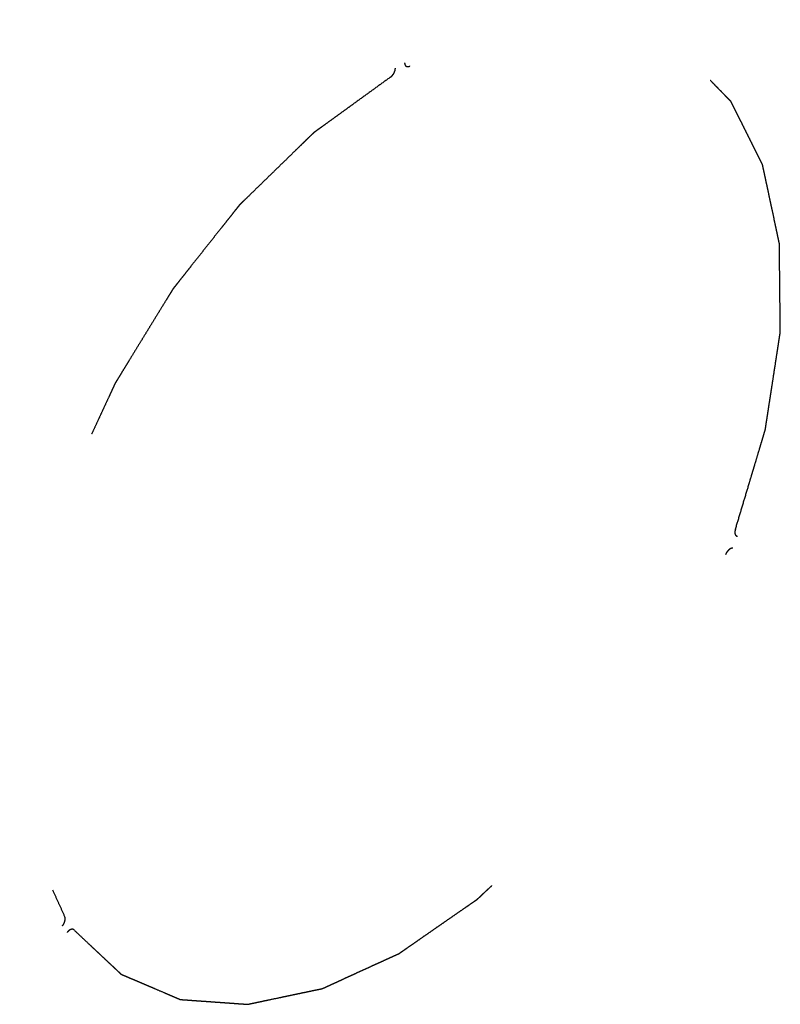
# Model space of a CAD drawing. Header units: inches. Extents: x 6 to 353, y 6 to 228.
# Tile 102 of 256: x 332.78 to 336, y 84.38 to 88.54. Entities that reach past the tile are written whole.
import ezdxf

# ---------------------------------------------------------------- set-up
doc = ezdxf.new("R2010")
doc.units = ezdxf.units.IN
doc.header["$LTSCALE"] = 19.946667
doc.header["$MEASUREMENT"] = 0
doc.linetypes.add('HIDDEN', pattern=[0.2, 0.1, -0.1])
doc.layers.add('DEFAULT_2', color=7, linetype='HIDDEN')

msp = doc.modelspace()

# ---------------------------------------------------------------- linework, layer by layer
at = {"layer": 'DEFAULT_2', "color": 7, "linetype": 'HIDDEN'}
for points, knots in [([(335.8071, 86.3852), (335.8137, 86.4071), (335.8268, 86.4508), (335.8465, 86.5165), (335.8629, 86.5711), (335.876, 86.6149), (335.8858, 86.6477), (335.8957, 86.6805), (335.9055, 86.7133), (335.9137, 86.7407), (335.9203, 86.7626), (335.9244, 86.7762), (335.9272, 86.7858), (335.9289, 86.7913), (335.9301, 86.7954), (335.9311, 86.7988), (335.932, 86.8015), (335.9326, 86.8036), (335.9331, 86.8053), (335.9333, 86.8066), (335.9335, 86.808), (335.9337, 86.8096), (335.9344, 86.8137), (335.9353, 86.8197), (335.9365, 86.8278), (335.9378, 86.8358), (335.9394, 86.8466), (335.9415, 86.86), (335.944, 86.8761), (335.9464, 86.8922), (335.9497, 86.9137), (335.9539, 86.9406), (335.9588, 86.9728), (335.9638, 87.005), (335.9704, 87.048), (335.977, 87.091), (335.9828, 87.1286), (335.9861, 87.1501), (335.9882, 87.1635), (335.9898, 87.1742), (335.991, 87.1823), (335.9923, 87.1903), (335.9933, 87.1971), (335.9941, 87.2024), (335.9948, 87.2065), (335.9954, 87.2105), (335.9959, 87.2138), (335.9962, 87.216), (335.9964, 87.217), (335.9965, 87.2177), (335.9965, 87.2185), (335.9965, 87.2194), (335.9965, 87.2206), (335.9964, 87.2221), (335.9964, 87.2239), (335.9964, 87.2264), (335.9964, 87.2306), (335.9963, 87.2367), (335.9962, 87.2465), (335.9961, 87.2587), (335.9959, 87.2733), (335.9958, 87.2879), (335.9956, 87.3025), (335.9954, 87.322), (335.9952, 87.3464), (335.9949, 87.3756), (335.9946, 87.4049), (335.9943, 87.4341), (335.994, 87.4633), (335.9937, 87.4877), (335.9935, 87.5072), (335.9934, 87.5218), (335.9932, 87.5364), (335.9931, 87.5511), (335.993, 87.5632), (335.9929, 87.573), (335.9928, 87.5791), (335.9927, 87.5834), (335.9927, 87.5858), (335.9927, 87.5876), (335.9927, 87.5891), (335.9927, 87.5904), (335.9927, 87.5913), (335.9927, 87.592), (335.9925, 87.5926), (335.9924, 87.5934), (335.992, 87.5951), (335.9914, 87.5979), (335.9907, 87.6011), (335.99, 87.6044), (335.9891, 87.6087), (335.9879, 87.6141), (335.9866, 87.6206), (335.9852, 87.6271), (335.9833, 87.6358), (335.981, 87.6466), (335.9773, 87.664), (335.9708, 87.6943), (335.9634, 87.729), (335.956, 87.7637), (335.9505, 87.7897), (335.9449, 87.8158), (335.9403, 87.8374), (335.9366, 87.8548), (335.9338, 87.8678), (335.931, 87.8808), (335.9287, 87.8917), (335.9269, 87.9003), (335.9255, 87.9068), (335.9243, 87.9123), (335.9234, 87.9166), (335.9228, 87.9193), (335.9224, 87.9215), (335.9221, 87.9228), (335.9218, 87.9239), (335.9216, 87.925), (335.9211, 87.9261), (335.9204, 87.9274), (335.9196, 87.9291), (335.9185, 87.9313), (335.9172, 87.9339), (335.9154, 87.9374), (335.9124, 87.9435), (335.9081, 87.9522), (335.9029, 87.9626), (335.8977, 87.973), (335.8908, 87.9869), (335.8821, 88.0043), (335.8717, 88.0252), (335.8613, 88.046), (335.8509, 88.0669), (335.8405, 88.0877), (335.8319, 88.1051), (335.825, 88.119), (335.8198, 88.1294), (335.8146, 88.1399), (335.8094, 88.1503), (335.805, 88.159), (335.8016, 88.1659), (335.799, 88.1712), (335.7964, 88.1764), (335.7942, 88.1807), (335.7925, 88.1842), (335.7914, 88.1864), (335.7905, 88.1881), (335.7899, 88.1894), (335.7893, 88.1905), (335.789, 88.1913), (335.7887, 88.1917), (335.7886, 88.192), (335.7883, 88.1923), (335.788, 88.1926), (335.7875, 88.1931), (335.7867, 88.194), (335.7857, 88.1949), (335.7845, 88.1962), (335.7829, 88.1978), (335.7804, 88.2004), (335.7772, 88.2037), (335.7734, 88.2075), (335.7697, 88.2114), (335.7646, 88.2166), (335.7583, 88.2231), (335.7507, 88.2308), (335.7431, 88.2386), (335.7356, 88.2464), (335.7255, 88.2567), (335.7129, 88.2697), (335.6977, 88.2852), (335.6826, 88.3007), (335.6674, 88.3163), (335.6523, 88.3318), (335.6396, 88.3447), (335.6295, 88.3551), (335.622, 88.3628), (335.6144, 88.3706), (335.6081, 88.3771), (335.6037, 88.3816), (335.6011, 88.3842), (335.5992, 88.3861), (335.5977, 88.3878), (335.5964, 88.3891), (335.5955, 88.39), (335.5947, 88.3909), (335.5939, 88.3912), (335.5931, 88.3916), (335.5921, 88.392), (335.5906, 88.3928), (335.5886, 88.3937), (335.5855, 88.3952), (335.5816, 88.3971), (335.5769, 88.3994), (335.5706, 88.4024), (335.5628, 88.4062), (335.5534, 88.4107), (335.544, 88.4152), (335.5315, 88.4212), (335.5159, 88.4288), (335.4971, 88.4378), (335.4783, 88.4469), (335.4533, 88.4589), (335.4314, 88.4695), (335.4126, 88.4785), (335.4032, 88.483), (335.3938, 88.4876), (335.386, 88.4913), (335.3798, 88.4943), (335.3751, 88.4966), (335.3704, 88.4989), (335.3665, 88.5008), (335.3633, 88.5023), (335.361, 88.5034), (335.3586, 88.5045), (335.3567, 88.5055), (335.3554, 88.5061), (335.3548, 88.5064), (335.3544, 88.5066), (335.3539, 88.5066), (335.3532, 88.5067), (335.3522, 88.5068), (335.3511, 88.5069), (335.3497, 88.5071), (335.3478, 88.5073), (335.3446, 88.5077), (335.3399, 88.5082), (335.3325, 88.509), (335.3233, 88.51), (335.3121, 88.5113), (335.301, 88.5125), (335.2899, 88.5138), (335.275, 88.5154), (335.2565, 88.5175), (335.2343, 88.52), (335.212, 88.5225), (335.1898, 88.525), (335.1675, 88.5274), (335.149, 88.5295), (335.1341, 88.5312), (335.123, 88.5324), (335.1119, 88.5337), (335.1008, 88.5349), (335.0915, 88.5359), (335.0841, 88.5368), (335.0794, 88.5373), (335.0762, 88.5376), (335.0743, 88.5378), (335.0729, 88.538), (335.0718, 88.5381), (335.0709, 88.5382), (335.0702, 88.5383), (335.0696, 88.5384), (335.0691, 88.5383), (335.0683, 88.5382), (335.0667, 88.5379), (335.0642, 88.5374), (335.0612, 88.5369), (335.0582, 88.5364), (335.0542, 88.5356), (335.0491, 88.5348), (335.0431, 88.5337), (335.0371, 88.5326), (335.0291, 88.5312), (335.0191, 88.5294), (335.003, 88.5266), (334.9749, 88.5216), (334.9428, 88.516), (334.9108, 88.5103), (334.8867, 88.506), (334.8626, 88.5018), (334.8426, 88.4982), (334.8265, 88.4954), (334.8145, 88.4932), (334.8025, 88.4911), (334.7924, 88.4893), (334.7844, 88.4879), (334.7784, 88.4869), (334.7734, 88.486), (334.7694, 88.4853), (334.7669, 88.4848), (334.7649, 88.4845), (334.7636, 88.4842), (334.7626, 88.4841), (334.7616, 88.4839), (334.7603, 88.4833), (334.7586, 88.4826), (334.7565, 88.4817), (334.7538, 88.4806), (334.7506, 88.4792), (334.7463, 88.4774), (334.7387, 88.4741), (334.728, 88.4695), (334.7151, 88.464), (334.7022, 88.4585), (334.685, 88.4512), (334.6635, 88.442), (334.6377, 88.4309), (334.6118, 88.4199), (334.5774, 88.4052), (334.5344, 88.3868), (334.4828, 88.3648), (334.4484, 88.35), (334.4312, 88.3427)], [0, 0, 0, 0, 0.015625, 0.03125, 0.046875, 0.054688, 0.0625, 0.070312, 0.078125, 0.085938, 0.089844, 0.09375, 0.095703, 0.09668, 0.097656, 0.098633, 0.099121, 0.099609, 0.100098, 0.100342, 0.100586, 0.101074, 0.101562, 0.103516, 0.105469, 0.107422, 0.109375, 0.113281, 0.117188, 0.121094, 0.125, 0.132812, 0.140625, 0.148438, 0.15625, 0.171875, 0.179688, 0.183594, 0.1875, 0.189453, 0.191406, 0.193359, 0.195312, 0.196289, 0.197266, 0.198242, 0.199219, 0.199707, 0.199829, 0.199951, 0.200195, 0.200439, 0.200684, 0.201172, 0.20166, 0.202148, 0.203125, 0.205078, 0.207031, 0.210938, 0.214844, 0.21875, 0.222656, 0.226562, 0.234375, 0.242188, 0.25, 0.257812, 0.265625, 0.273438, 0.277344, 0.28125, 0.285156, 0.289062, 0.292969, 0.294922, 0.296875, 0.297852, 0.29834, 0.298828, 0.299316, 0.299561, 0.299805, 0.300049, 0.300171, 0.300293, 0.300781, 0.301758, 0.302734, 0.303711, 0.304688, 0.306641, 0.308594, 0.310547, 0.3125, 0.316406, 0.320312, 0.328125, 0.34375, 0.351562, 0.359375, 0.367188, 0.375, 0.378906, 0.382812, 0.386719, 0.390625, 0.392578, 0.394531, 0.396484, 0.397461, 0.398438, 0.398926, 0.399414, 0.399658, 0.399902, 0.400391, 0.400879, 0.401367, 0.402344, 0.40332, 0.404297, 0.40625, 0.410156, 0.414062, 0.417969, 0.421875, 0.429688, 0.4375, 0.445312, 0.453125, 0.460938, 0.46875, 0.472656, 0.476562, 0.480469, 0.484375, 0.488281, 0.490234, 0.492188, 0.494141, 0.496094, 0.49707, 0.498047, 0.498535, 0.499023, 0.499512, 0.499756, 0.499878, 0.5, 0.500122, 0.500244, 0.500488, 0.500977, 0.501465, 0.501953, 0.50293, 0.503906, 0.505859, 0.507812, 0.509766, 0.511719, 0.515625, 0.519531, 0.523438, 0.527344, 0.53125, 0.539062, 0.546875, 0.554688, 0.5625, 0.570312, 0.578125, 0.582031, 0.585938, 0.589844, 0.59375, 0.595703, 0.59668, 0.597656, 0.598633, 0.599121, 0.599609, 0.600098, 0.600342, 0.600586, 0.601074, 0.601562, 0.602539, 0.603516, 0.605469, 0.607422, 0.609375, 0.613281, 0.617188, 0.621094, 0.625, 0.632812, 0.640625, 0.648438, 0.65625, 0.671875, 0.675781, 0.679688, 0.683594, 0.6875, 0.689453, 0.691406, 0.693359, 0.695312, 0.696289, 0.697266, 0.698242, 0.699219, 0.699707, 0.699829, 0.699951, 0.700195, 0.700439, 0.700684, 0.701172, 0.70166, 0.702148, 0.703125, 0.705078, 0.707031, 0.710938, 0.714844, 0.71875, 0.722656, 0.726562, 0.734375, 0.742188, 0.75, 0.757812, 0.765625, 0.773438, 0.777344, 0.78125, 0.785156, 0.789062, 0.792969, 0.794922, 0.796875, 0.797852, 0.79834, 0.798828, 0.799316, 0.799561, 0.799805, 0.800049, 0.800171, 0.800293, 0.800781, 0.801758, 0.802734, 0.803711, 0.804688, 0.806641, 0.808594, 0.810547, 0.8125, 0.816406, 0.820312, 0.828125, 0.84375, 0.851562, 0.859375, 0.867188, 0.875, 0.878906, 0.882812, 0.886719, 0.890625, 0.892578, 0.894531, 0.896484, 0.897461, 0.898438, 0.898926, 0.899414, 0.899658, 0.899902, 0.900391, 0.900879, 0.901367, 0.902344, 0.90332, 0.904297, 0.90625, 0.910156, 0.914062, 0.917969, 0.921875, 0.929688, 0.9375, 0.945312, 0.953125, 0.96875, 0.984375, 1, 1, 1, 1]), ([(334.4091, 88.3566), (334.4092, 88.3558), (334.4093, 88.3546), (334.4094, 88.3529), (334.4095, 88.352), (334.4096, 88.3514), (334.4096, 88.351), (334.4098, 88.3505), (334.4101, 88.3496), (334.4104, 88.3486), (334.4107, 88.3477), (334.411, 88.3471), (334.4112, 88.3464), (334.4117, 88.3458), (334.4122, 88.345), (334.4128, 88.3442), (334.4133, 88.3436), (334.4136, 88.3431), (334.4138, 88.3429), (334.4141, 88.3427), (334.4144, 88.3425), (334.4149, 88.3422), (334.4155, 88.3418), (334.4161, 88.3414), (334.4167, 88.3411), (334.417, 88.3409), (334.4172, 88.3407), (334.4175, 88.3407), (334.4181, 88.3406), (334.4188, 88.3404), (334.4197, 88.3402), (334.4207, 88.3401), (334.4214, 88.3399), (334.4221, 88.34), (334.4228, 88.3401), (334.4237, 88.3402), (334.4245, 88.3404), (334.4252, 88.3405), (334.4257, 88.3405), (334.4262, 88.3406), (334.4265, 88.3408), (334.4271, 88.341), (334.4279, 88.3413), (334.4294, 88.3419), (334.4304, 88.3424), (334.4312, 88.3427)], [0, 0, 0, 0, 0.0625, 0.09375, 0.125, 0.132812, 0.140625, 0.15625, 0.1875, 0.21875, 0.25, 0.265625, 0.28125, 0.3125, 0.34375, 0.375, 0.40625, 0.421875, 0.429688, 0.4375, 0.453125, 0.46875, 0.5, 0.53125, 0.546875, 0.5625, 0.570312, 0.578125, 0.59375, 0.625, 0.65625, 0.6875, 0.71875, 0.734375, 0.75, 0.78125, 0.8125, 0.828125, 0.84375, 0.859375, 0.867188, 0.875, 0.90625, 0.9375, 1, 1, 1, 1]), ([(334.3482, 88.2948), (334.3489, 88.2953), (334.35, 88.2961), (334.3515, 88.2972), (334.3524, 88.2979), (334.3531, 88.2984), (334.3538, 88.2991), (334.3547, 88.3), (334.3557, 88.301), (334.3566, 88.3019), (334.3573, 88.3026), (334.358, 88.3033), (334.3587, 88.3043), (334.3596, 88.3055), (334.3608, 88.3072), (334.3621, 88.3088), (334.3631, 88.3106), (334.3639, 88.312), (334.3646, 88.3134), (334.3657, 88.3152), (334.3664, 88.3171), (334.3672, 88.319), (334.3677, 88.3204), (334.3682, 88.3216), (334.3684, 88.3225), (334.3687, 88.3235), (334.3689, 88.3246), (334.3693, 88.326), (334.3696, 88.3272), (334.3698, 88.3282), (334.3698, 88.329), (334.3699, 88.3301), (334.3701, 88.3319), (334.3702, 88.3332), (334.3702, 88.3341)], [0, 0, 0, 0, 0.0625, 0.09375, 0.125, 0.140625, 0.15625, 0.1875, 0.21875, 0.25, 0.265625, 0.28125, 0.3125, 0.34375, 0.375, 0.4375, 0.46875, 0.5, 0.53125, 0.5625, 0.625, 0.65625, 0.6875, 0.71875, 0.734375, 0.75, 0.78125, 0.8125, 0.84375, 0.859375, 0.875, 0.90625, 0.9375, 1, 1, 1, 1]), ([(334.3482, 88.2948), (334.3314, 88.2826), (334.2977, 88.2582), (334.2471, 88.2215), (334.205, 88.191), (334.1713, 88.1666), (334.1461, 88.1483), (334.1208, 88.13), (334.0955, 88.1117), (334.0745, 88.0964), (334.0576, 88.0842), (334.0471, 88.0766), (334.0397, 88.0712), (334.0355, 88.0682), (334.0323, 88.0659), (334.0297, 88.064), (334.0276, 88.0624), (334.026, 88.0613), (334.0247, 88.0604), (334.0237, 88.0593), (334.0227, 88.0583), (334.0214, 88.0571), (334.0183, 88.0541), (334.0137, 88.0496), (334.0076, 88.0437), (334.0015, 88.0377), (333.9933, 88.0297), (333.9831, 88.0198), (333.9709, 88.0079), (333.9586, 87.9959), (333.9423, 87.98), (333.9219, 87.9601), (333.8974, 87.9362), (333.8728, 87.9124), (333.8483, 87.8885), (333.8238, 87.8646), (333.7993, 87.8407), (333.7748, 87.8169), (333.7544, 87.797), (333.7401, 87.783), (333.732, 87.7751), (333.7268, 87.7701), (333.7228, 87.7661), (333.7197, 87.7631), (333.7166, 87.7602), (333.7141, 87.7577), (333.7123, 87.7559), (333.7113, 87.755), (333.7106, 87.7541), (333.7099, 87.7532), (333.709, 87.7521), (333.7074, 87.7501), (333.7051, 87.7472), (333.7014, 87.7426), (333.6969, 87.7368), (333.6896, 87.7276), (333.6805, 87.7161), (333.6695, 87.7022), (333.6585, 87.6884), (333.6476, 87.6746), (333.633, 87.6561), (333.6147, 87.6331), (333.5928, 87.6054), (333.5709, 87.5778), (333.549, 87.5501), (333.5271, 87.5225), (333.5088, 87.4994), (333.4942, 87.481), (333.4833, 87.4672), (333.4723, 87.4533), (333.4614, 87.4395), (333.4522, 87.428), (333.4449, 87.4188), (333.4404, 87.413), (333.4367, 87.4084), (333.4344, 87.4055), (333.4328, 87.4035), (333.4319, 87.4024), (333.4312, 87.4015), (333.4305, 87.4006), (333.4298, 87.3993), (333.4284, 87.397), (333.4264, 87.3938), (333.424, 87.3899), (333.4216, 87.386), (333.4184, 87.3808), (333.4144, 87.3743), (333.408, 87.3639), (333.3969, 87.3457), (333.3809, 87.3196), (333.3618, 87.2884), (333.3426, 87.2572), (333.3235, 87.226), (333.3043, 87.1948), (333.2852, 87.1636), (333.2661, 87.1323), (333.2501, 87.1063), (333.2373, 87.0855), (333.2278, 87.0699), (333.2182, 87.0543), (333.2102, 87.0413), (333.2039, 87.0309), (333.1991, 87.0231), (333.1943, 87.0153), (333.1907, 87.0094), (333.1883, 87.0055), (333.1873, 87.0039), (333.1865, 87.0026), (333.1857, 87.0013), (333.1849, 86.9996), (333.184, 86.9976), (333.1827, 86.9949), (333.1812, 86.9915), (333.1793, 86.9874), (333.1768, 86.982), (333.1725, 86.9726), (333.1662, 86.959), (333.1563, 86.9374), (333.1438, 86.9104), (333.1289, 86.8779), (333.1139, 86.8455), (333.099, 86.813), (333.084, 86.7806), (333.0691, 86.7481), (333.0541, 86.7157), (333.0417, 86.6886), (333.0317, 86.667), (333.0242, 86.6508), (333.018, 86.6373), (333.013, 86.6265), (333.0093, 86.6183), (333.0056, 86.6102), (333.0024, 86.6035), (333, 86.5981), (332.9984, 86.5947), (332.9972, 86.592), (332.9962, 86.5899), (332.9954, 86.5883), (332.9949, 86.5871), (332.9946, 86.5864), (332.9943, 86.5859), (332.9942, 86.5854), (332.994, 86.5847), (332.9936, 86.5835), (332.993, 86.5817), (332.9924, 86.5796), (332.9915, 86.5768), (332.9904, 86.5734), (332.9886, 86.5678), (332.9864, 86.5608), (332.9837, 86.5525), (332.9811, 86.5441), (332.9775, 86.533), (332.9731, 86.519), (332.9678, 86.5023), (332.9607, 86.4801), (332.9518, 86.4522), (332.9412, 86.4188), (332.9306, 86.3854), (332.9199, 86.3519), (332.9093, 86.3185), (332.8987, 86.2851), (332.888, 86.2517), (332.8792, 86.2238), (332.8721, 86.2015), (332.8676, 86.1876), (332.8645, 86.1778), (332.8628, 86.1723), (332.8614, 86.1681), (332.8603, 86.1646), (332.8595, 86.1618), (332.8588, 86.1597), (332.8582, 86.158), (332.858, 86.1567), (332.8578, 86.1553), (332.8575, 86.1537), (332.8568, 86.1497), (332.8558, 86.1437), (332.8544, 86.1357), (332.853, 86.1278), (332.8512, 86.1171), (332.8489, 86.1038), (332.8461, 86.0879), (332.8433, 86.0719), (332.8397, 86.0507), (332.8351, 86.0241), (332.8295, 85.9922), (332.824, 85.9603), (332.8166, 85.9177), (332.8093, 85.8752), (332.8028, 85.838), (332.7991, 85.8167), (332.7968, 85.8034), (332.795, 85.7928), (332.7936, 85.7848), (332.7922, 85.7768), (332.7911, 85.7702), (332.7902, 85.7649), (332.7895, 85.7609), (332.7888, 85.7569), (332.7882, 85.7536), (332.7878, 85.7514), (332.7877, 85.7504), (332.7875, 85.7497), (332.7875, 85.7489), (332.7875, 85.748), (332.7875, 85.7467), (332.7875, 85.7446), (332.7874, 85.7414), (332.7874, 85.7364), (332.7873, 85.7301), (332.7872, 85.7201), (332.787, 85.7075), (332.7868, 85.6924), (332.7866, 85.6774), (332.7865, 85.6623), (332.7862, 85.6422), (332.7859, 85.6171), (332.7855, 85.587), (332.7851, 85.5569), (332.7848, 85.5267), (332.7844, 85.4966), (332.7841, 85.4715), (332.7838, 85.4514), (332.7837, 85.4363), (332.7835, 85.4213), (332.7833, 85.4062), (332.7831, 85.3936), (332.783, 85.3836), (332.7829, 85.3773), (332.7829, 85.3729), (332.7828, 85.3704), (332.7828, 85.3685), (332.7828, 85.367), (332.7828, 85.3657), (332.7828, 85.3648), (332.7827, 85.364), (332.7829, 85.3634), (332.783, 85.3626), (332.7833, 85.3608), (332.7838, 85.3581), (332.7844, 85.3549), (332.785, 85.3516), (332.7858, 85.3472), (332.7868, 85.3418), (332.788, 85.3353), (332.7892, 85.3288), (332.7908, 85.32), (332.7928, 85.3092), (332.796, 85.2918), (332.8017, 85.2613), (332.8081, 85.2265), (332.8145, 85.1917), (332.8193, 85.1656), (332.8241, 85.1394), (332.8281, 85.1177), (332.8313, 85.1003), (332.8337, 85.0872), (332.8361, 85.0742), (332.8381, 85.0633), (332.8397, 85.0546), (332.8409, 85.048), (332.8419, 85.0426), (332.8427, 85.0383), (332.8432, 85.0355), (332.8436, 85.0334), (332.8438, 85.032), (332.8441, 85.0309), (332.8442, 85.0298), (332.8448, 85.0287), (332.8454, 85.0273), (332.8462, 85.0255), (332.8473, 85.0232), (332.8485, 85.0204), (332.8502, 85.0168), (332.8531, 85.0104), (332.8573, 85.0012), (332.8623, 84.9902), (332.8673, 84.9792), (332.8739, 84.9646), (332.8823, 84.9463), (332.8923, 84.9243), (332.9023, 84.9023), (332.9156, 84.873), (332.9323, 84.8364), (332.9523, 84.7925), (332.9656, 84.7632), (332.9723, 84.7485)], [0, 0, 0, 0, 0.015625, 0.03125, 0.046875, 0.054688, 0.0625, 0.070312, 0.078125, 0.085938, 0.089844, 0.09375, 0.095703, 0.09668, 0.097656, 0.098633, 0.099121, 0.099609, 0.100098, 0.100342, 0.100586, 0.101074, 0.101562, 0.103516, 0.105469, 0.107422, 0.109375, 0.113281, 0.117188, 0.121094, 0.125, 0.132812, 0.140625, 0.148438, 0.15625, 0.164062, 0.171875, 0.179688, 0.1875, 0.191406, 0.193359, 0.195312, 0.196289, 0.197266, 0.198242, 0.199219, 0.199707, 0.199951, 0.200195, 0.200439, 0.200684, 0.201172, 0.202148, 0.203125, 0.205078, 0.207031, 0.210938, 0.214844, 0.21875, 0.222656, 0.226562, 0.234375, 0.242188, 0.25, 0.257812, 0.265625, 0.273438, 0.277344, 0.28125, 0.285156, 0.289062, 0.292969, 0.294922, 0.296875, 0.297852, 0.298828, 0.299316, 0.299561, 0.299805, 0.300049, 0.300293, 0.300781, 0.301758, 0.302734, 0.303711, 0.304688, 0.306641, 0.308594, 0.3125, 0.320312, 0.328125, 0.335938, 0.34375, 0.351562, 0.359375, 0.367188, 0.375, 0.378906, 0.382812, 0.386719, 0.390625, 0.392578, 0.394531, 0.396484, 0.398438, 0.398926, 0.399414, 0.399658, 0.399902, 0.400391, 0.400879, 0.401367, 0.402344, 0.40332, 0.404297, 0.40625, 0.410156, 0.414062, 0.421875, 0.429688, 0.4375, 0.445312, 0.453125, 0.460938, 0.46875, 0.476562, 0.480469, 0.484375, 0.488281, 0.490234, 0.492188, 0.494141, 0.496094, 0.49707, 0.498047, 0.498535, 0.499023, 0.499512, 0.499756, 0.499878, 0.5, 0.500122, 0.500244, 0.500488, 0.500977, 0.501465, 0.501953, 0.50293, 0.503906, 0.505859, 0.507812, 0.509766, 0.511719, 0.515625, 0.519531, 0.523438, 0.53125, 0.539062, 0.546875, 0.554688, 0.5625, 0.570312, 0.578125, 0.585938, 0.589844, 0.59375, 0.595703, 0.59668, 0.597656, 0.598633, 0.599121, 0.599609, 0.600098, 0.600342, 0.600586, 0.601074, 0.601562, 0.603516, 0.605469, 0.607422, 0.609375, 0.613281, 0.617188, 0.621094, 0.625, 0.632812, 0.640625, 0.648438, 0.65625, 0.671875, 0.679688, 0.683594, 0.6875, 0.689453, 0.691406, 0.693359, 0.695312, 0.696289, 0.697266, 0.698242, 0.699219, 0.699707, 0.699829, 0.699951, 0.700195, 0.700439, 0.700684, 0.701172, 0.702148, 0.703125, 0.705078, 0.707031, 0.710938, 0.714844, 0.71875, 0.722656, 0.726562, 0.734375, 0.742188, 0.75, 0.757812, 0.765625, 0.773438, 0.777344, 0.78125, 0.785156, 0.789062, 0.792969, 0.794922, 0.796875, 0.797852, 0.79834, 0.798828, 0.799316, 0.799561, 0.799805, 0.800049, 0.800171, 0.800293, 0.800781, 0.801758, 0.802734, 0.803711, 0.804688, 0.806641, 0.808594, 0.810547, 0.8125, 0.816406, 0.820312, 0.828125, 0.84375, 0.851562, 0.859375, 0.867188, 0.875, 0.878906, 0.882812, 0.886719, 0.890625, 0.892578, 0.894531, 0.896484, 0.897461, 0.898438, 0.898926, 0.899414, 0.899658, 0.899902, 0.900391, 0.900879, 0.901367, 0.902344, 0.90332, 0.904297, 0.90625, 0.910156, 0.914062, 0.917969, 0.921875, 0.929688, 0.9375, 0.945312, 0.953125, 0.96875, 0.984375, 1, 1, 1, 1]), ([(335.8071, 86.3852), (335.8068, 86.3843), (335.8064, 86.3828), (335.8058, 86.3809), (335.8055, 86.3798), (335.8052, 86.3788), (335.8051, 86.3779), (335.8049, 86.3768), (335.8048, 86.3754), (335.8046, 86.3743), (335.8045, 86.3734), (335.8043, 86.3724), (335.8044, 86.3714), (335.8045, 86.3702), (335.8046, 86.369), (335.8046, 86.3679), (335.8047, 86.3672), (335.8047, 86.3668), (335.8048, 86.3665), (335.8049, 86.366), (335.8051, 86.3653), (335.8054, 86.3645), (335.8056, 86.3636), (335.8058, 86.3629), (335.806, 86.3625), (335.8061, 86.3621), (335.8063, 86.3618), (335.8066, 86.3614), (335.807, 86.3607), (335.8075, 86.3599), (335.8081, 86.3591), (335.8085, 86.3584), (335.809, 86.3581), (335.8095, 86.3577), (335.8101, 86.3573), (335.8107, 86.3568), (335.8112, 86.3565), (335.8116, 86.3562), (335.8119, 86.356), (335.8122, 86.3559), (335.8127, 86.3558), (335.8133, 86.3557), (335.8145, 86.3554), (335.8154, 86.3552), (335.816, 86.355)], [0, 0, 0, 0, 0.0625, 0.09375, 0.125, 0.140625, 0.15625, 0.1875, 0.21875, 0.25, 0.265625, 0.28125, 0.3125, 0.34375, 0.375, 0.40625, 0.421875, 0.429688, 0.4375, 0.453125, 0.46875, 0.5, 0.53125, 0.546875, 0.5625, 0.570312, 0.578125, 0.59375, 0.625, 0.65625, 0.6875, 0.71875, 0.734375, 0.75, 0.78125, 0.8125, 0.828125, 0.84375, 0.859375, 0.867188, 0.875, 0.90625, 0.9375, 1, 1, 1, 1]), ([(333.0138, 84.6895), (333.0241, 84.6799), (333.0446, 84.6605), (333.0703, 84.6364), (333.0909, 84.617), (333.1063, 84.6025), (333.1218, 84.588), (333.1372, 84.5735), (333.1526, 84.559), (333.1655, 84.5469), (333.1758, 84.5373), (333.1835, 84.53), (333.1912, 84.5228), (333.1976, 84.5167), (333.2021, 84.5125), (333.2047, 84.5101), (333.2066, 84.5083), (333.2082, 84.5068), (333.2095, 84.5055), (333.2105, 84.5047), (333.2113, 84.5039), (333.2121, 84.5036), (333.2129, 84.5032), (333.2139, 84.5028), (333.2156, 84.5021), (333.2176, 84.5012), (333.2209, 84.4998), (333.2249, 84.4981), (333.2298, 84.496), (333.2363, 84.4932), (333.2445, 84.4897), (333.2542, 84.4855), (333.264, 84.4814), (333.2771, 84.4758), (333.2933, 84.4688), (333.3129, 84.4605), (333.3324, 84.4521), (333.3585, 84.441), (333.3846, 84.4298), (333.4074, 84.4201), (333.4204, 84.4145), (333.4285, 84.4111), (333.4351, 84.4083), (333.4399, 84.4062), (333.4448, 84.4041), (333.4489, 84.4024), (333.4522, 84.401), (333.4546, 84.3999), (333.4571, 84.3989), (333.4591, 84.398), (333.4604, 84.3974), (333.461, 84.3972), (333.4614, 84.397), (333.462, 84.397), (333.4627, 84.3969), (333.4636, 84.3968), (333.4648, 84.3968), (333.4662, 84.3967), (333.468, 84.3965), (333.4713, 84.3963), (333.4759, 84.396), (333.4833, 84.3954), (333.4925, 84.3948), (333.5036, 84.394), (333.5148, 84.3932), (333.5259, 84.3924), (333.5407, 84.3913), (333.5592, 84.39), (333.5814, 84.3884), (333.6036, 84.3868), (333.6258, 84.3853), (333.648, 84.3837), (333.6665, 84.3824), (333.6813, 84.3813), (333.6924, 84.3805), (333.7035, 84.3797), (333.7146, 84.3789), (333.7239, 84.3783), (333.7313, 84.3777), (333.7359, 84.3774), (333.7392, 84.3772), (333.741, 84.377), (333.7424, 84.3769), (333.7435, 84.3769), (333.7445, 84.3768), (333.7452, 84.3768), (333.7457, 84.3767), (333.7463, 84.3768), (333.747, 84.377), (333.7487, 84.3773), (333.7513, 84.3779), (333.7544, 84.3785), (333.7575, 84.3792), (333.7616, 84.38), (333.7667, 84.3811), (333.7729, 84.3824), (333.7791, 84.3837), (333.7873, 84.3855), (333.7976, 84.3876), (333.814, 84.3911), (333.8429, 84.3972), (333.8758, 84.4041), (333.9087, 84.411), (333.9334, 84.4162), (333.9581, 84.4214), (333.9787, 84.4257), (333.9951, 84.4292), (334.0075, 84.4318), (334.0198, 84.4344), (334.0301, 84.4366), (334.0384, 84.4383), (334.0445, 84.4396), (334.0497, 84.4407), (334.0538, 84.4415), (334.0564, 84.4421), (334.0584, 84.4425), (334.0597, 84.4428), (334.0607, 84.443), (334.0618, 84.4432), (334.0631, 84.4438), (334.0647, 84.4445), (334.0668, 84.4455), (334.0694, 84.4467), (334.0726, 84.4482), (334.0768, 84.4501), (334.0842, 84.4535), (334.0948, 84.4583), (334.1074, 84.4641), (334.1201, 84.4699), (334.137, 84.4776), (334.1581, 84.4873), (334.1834, 84.4989), (334.2088, 84.5105), (334.2341, 84.5221), (334.2594, 84.5336), (334.2848, 84.5452), (334.3059, 84.5549), (334.3228, 84.5626), (334.3355, 84.5684), (334.346, 84.5733), (334.3545, 84.5771), (334.3608, 84.58), (334.3671, 84.5829), (334.3724, 84.5853), (334.3766, 84.5873), (334.3793, 84.5885), (334.3814, 84.5894), (334.383, 84.5902), (334.3843, 84.5908), (334.3852, 84.5912), (334.3857, 84.5914), (334.3861, 84.5916), (334.3865, 84.5919), (334.3871, 84.5923), (334.388, 84.5929), (334.3894, 84.5938), (334.391, 84.595), (334.3931, 84.5964), (334.3958, 84.5983), (334.4001, 84.6013), (334.4055, 84.605), (334.4119, 84.6095), (334.4184, 84.614), (334.4269, 84.6199), (334.4377, 84.6274), (334.4506, 84.6363), (334.4678, 84.6483), (334.4892, 84.6632), (334.515, 84.6811), (334.5408, 84.699), (334.5666, 84.7169), (334.5924, 84.7348), (334.6181, 84.7526), (334.6439, 84.7705), (334.6654, 84.7855), (334.6826, 84.7974), (334.6933, 84.8048), (334.7009, 84.8101), (334.7052, 84.813), (334.7084, 84.8153), (334.7111, 84.8171), (334.7132, 84.8186), (334.7148, 84.8198), (334.7162, 84.8207), (334.7172, 84.8216), (334.7182, 84.8226), (334.7195, 84.8238), (334.7225, 84.8266), (334.727, 84.8309), (334.7331, 84.8366), (334.7392, 84.8424), (334.7473, 84.85), (334.7574, 84.8595), (334.7696, 84.8709), (334.7817, 84.8824), (334.7979, 84.8976), (334.8182, 84.9167), (334.8425, 84.9395), (334.8668, 84.9624), (334.8911, 84.9852), (334.9154, 85.0081), (334.9397, 85.031), (334.9639, 85.0538), (334.9822, 85.071), (334.9943, 85.0824), (335.0004, 85.0881), (335.0065, 85.0938), (335.0115, 85.0986), (335.0156, 85.1024), (335.0186, 85.1053), (335.0217, 85.1081), (335.0242, 85.1105), (335.026, 85.1122), (335.027, 85.1131), (335.0277, 85.1139), (335.0284, 85.1148), (335.0293, 85.116), (335.031, 85.118), (335.0333, 85.1209), (335.0371, 85.1255), (335.0418, 85.1312), (335.0494, 85.1404), (335.0588, 85.152), (335.0701, 85.1658), (335.0814, 85.1796), (335.0927, 85.1934), (335.1078, 85.2119), (335.1267, 85.2349), (335.1493, 85.2625), (335.1719, 85.2902), (335.1945, 85.3178), (335.2172, 85.3455), (335.236, 85.3685), (335.2511, 85.387), (335.2624, 85.4008), (335.2737, 85.4146), (335.285, 85.4284), (335.2945, 85.4399), (335.302, 85.4492), (335.3067, 85.4549), (335.3105, 85.4595), (335.3128, 85.4624), (335.3147, 85.4647), (335.3159, 85.4662), (335.3169, 85.4673), (335.3176, 85.4686), (335.319, 85.4708), (335.321, 85.474), (335.3235, 85.4778), (335.3259, 85.4816), (335.3291, 85.4866), (335.3331, 85.4929), (335.3395, 85.5031), (335.3507, 85.5208), (335.3668, 85.5461), (335.3861, 85.5765), (335.4053, 85.6068), (335.4246, 85.6372), (335.4438, 85.6676), (335.4631, 85.6979), (335.4824, 85.7283), (335.4984, 85.7536), (335.5113, 85.7739), (335.5209, 85.789), (335.5305, 85.8042), (335.5385, 85.8169), (335.545, 85.827), (335.5498, 85.8346), (335.5546, 85.8422), (335.5582, 85.8479), (335.5606, 85.8517), (335.5616, 85.8533), (335.5624, 85.8545), (335.5632, 85.8558), (335.5641, 85.8575), (335.565, 85.8596), (335.5664, 85.8623), (335.568, 85.8658), (335.57, 85.8699), (335.5726, 85.8754), (335.5772, 85.885), (335.5838, 85.8988), (335.5944, 85.9208), (335.6075, 85.9483), (335.6233, 85.9813), (335.6391, 86.0143), (335.655, 86.0473), (335.676, 86.0913), (335.7024, 86.1463), (335.734, 86.2123), (335.7551, 86.2563), (335.7656, 86.2783)], [0, 0, 0, 0, 0.015625, 0.03125, 0.039062, 0.046875, 0.054688, 0.0625, 0.070312, 0.078125, 0.082031, 0.085938, 0.089844, 0.09375, 0.095703, 0.09668, 0.097656, 0.098633, 0.099121, 0.099609, 0.100098, 0.100342, 0.100586, 0.101074, 0.101562, 0.102539, 0.103516, 0.105469, 0.107422, 0.109375, 0.113281, 0.117188, 0.121094, 0.125, 0.132812, 0.140625, 0.148438, 0.15625, 0.171875, 0.179688, 0.183594, 0.1875, 0.189453, 0.191406, 0.193359, 0.195312, 0.196289, 0.197266, 0.198242, 0.199219, 0.199707, 0.199829, 0.199951, 0.200195, 0.200439, 0.200684, 0.201172, 0.20166, 0.202148, 0.203125, 0.205078, 0.207031, 0.210938, 0.214844, 0.21875, 0.222656, 0.226562, 0.234375, 0.242188, 0.25, 0.257812, 0.265625, 0.273438, 0.277344, 0.28125, 0.285156, 0.289062, 0.292969, 0.294922, 0.296875, 0.297852, 0.29834, 0.298828, 0.299316, 0.299561, 0.299805, 0.300049, 0.300171, 0.300293, 0.300781, 0.301758, 0.302734, 0.303711, 0.304688, 0.306641, 0.308594, 0.310547, 0.3125, 0.316406, 0.320312, 0.328125, 0.34375, 0.351562, 0.359375, 0.367188, 0.375, 0.378906, 0.382812, 0.386719, 0.390625, 0.392578, 0.394531, 0.396484, 0.397461, 0.398438, 0.398926, 0.399414, 0.399658, 0.399902, 0.400391, 0.400879, 0.401367, 0.402344, 0.40332, 0.404297, 0.40625, 0.410156, 0.414062, 0.417969, 0.421875, 0.429688, 0.4375, 0.445312, 0.453125, 0.460938, 0.46875, 0.476562, 0.480469, 0.484375, 0.488281, 0.490234, 0.492188, 0.494141, 0.496094, 0.49707, 0.498047, 0.498535, 0.499023, 0.499512, 0.499756, 0.499878, 0.5, 0.500122, 0.500244, 0.500488, 0.500977, 0.501465, 0.501953, 0.50293, 0.503906, 0.505859, 0.507812, 0.509766, 0.511719, 0.515625, 0.519531, 0.523438, 0.53125, 0.539062, 0.546875, 0.554688, 0.5625, 0.570312, 0.578125, 0.585938, 0.589844, 0.59375, 0.595703, 0.59668, 0.597656, 0.598633, 0.599121, 0.599609, 0.600098, 0.600342, 0.600586, 0.601074, 0.601562, 0.603516, 0.605469, 0.607422, 0.609375, 0.613281, 0.617188, 0.621094, 0.625, 0.632812, 0.640625, 0.648438, 0.65625, 0.664062, 0.671875, 0.679688, 0.6875, 0.689453, 0.691406, 0.693359, 0.695312, 0.696289, 0.697266, 0.698242, 0.699219, 0.699707, 0.699951, 0.700195, 0.700439, 0.700684, 0.701172, 0.702148, 0.703125, 0.705078, 0.707031, 0.710938, 0.714844, 0.71875, 0.722656, 0.726562, 0.734375, 0.742188, 0.75, 0.757812, 0.765625, 0.773438, 0.777344, 0.78125, 0.785156, 0.789062, 0.792969, 0.794922, 0.796875, 0.797852, 0.798828, 0.799316, 0.799805, 0.800049, 0.800293, 0.800781, 0.801758, 0.802734, 0.803711, 0.804688, 0.806641, 0.808594, 0.8125, 0.820312, 0.828125, 0.835938, 0.84375, 0.851562, 0.859375, 0.867188, 0.875, 0.878906, 0.882812, 0.886719, 0.890625, 0.892578, 0.894531, 0.896484, 0.898438, 0.898926, 0.899414, 0.899658, 0.899902, 0.900391, 0.900879, 0.901367, 0.902344, 0.90332, 0.904297, 0.90625, 0.910156, 0.914062, 0.921875, 0.929688, 0.9375, 0.945312, 0.953125, 0.96875, 0.984375, 1, 1, 1, 1]), ([(335.7966, 86.3049), (335.7959, 86.3049), (335.7949, 86.3048), (335.7936, 86.3048), (335.7928, 86.3047), (335.7923, 86.3047), (335.792, 86.3047), (335.7915, 86.3045), (335.791, 86.3044), (335.7903, 86.3041), (335.7894, 86.3038), (335.7885, 86.3035), (335.7878, 86.3033), (335.787, 86.3031), (335.7861, 86.3025), (335.785, 86.3018), (335.7839, 86.3012), (335.783, 86.3006), (335.7823, 86.3002), (335.782, 86.3), (335.7816, 86.2997), (335.7812, 86.2993), (335.7805, 86.2987), (335.7796, 86.2979), (335.7787, 86.2972), (335.778, 86.2965), (335.7775, 86.2962), (335.7772, 86.2959), (335.7768, 86.2955), (335.7762, 86.2948), (335.7754, 86.2939), (335.7744, 86.2927), (335.7735, 86.2916), (335.7726, 86.2907), (335.7721, 86.2898), (335.7715, 86.2889), (335.7708, 86.2878), (335.7699, 86.2865), (335.7692, 86.2854), (335.7686, 86.2846), (335.7682, 86.2836), (335.7676, 86.2825), (335.7667, 86.2806), (335.7661, 86.2792), (335.7656, 86.2783)], [0, 0, 0, 0, 0.0625, 0.09375, 0.125, 0.132812, 0.140625, 0.15625, 0.171875, 0.1875, 0.21875, 0.25, 0.265625, 0.28125, 0.3125, 0.34375, 0.375, 0.40625, 0.421875, 0.429688, 0.4375, 0.453125, 0.46875, 0.5, 0.53125, 0.546875, 0.5625, 0.570312, 0.578125, 0.59375, 0.625, 0.65625, 0.6875, 0.71875, 0.734375, 0.75, 0.78125, 0.8125, 0.84375, 0.859375, 0.875, 0.90625, 0.9375, 1, 1, 1, 1]), ([(332.9633, 84.708), (332.9639, 84.7089), (332.9648, 84.7101), (332.9661, 84.7118), (332.9668, 84.7129), (332.9674, 84.7137), (332.9679, 84.7146), (332.9685, 84.7157), (332.9693, 84.7171), (332.9699, 84.7183), (332.9704, 84.7192), (332.9709, 84.7201), (332.9713, 84.7213), (332.9718, 84.7227), (332.9724, 84.7241), (332.9728, 84.7253), (332.9731, 84.7261), (332.9733, 84.7266), (332.9734, 84.7271), (332.9735, 84.7277), (332.9737, 84.7286), (332.974, 84.7298), (332.9742, 84.7309), (332.9745, 84.7319), (332.9746, 84.7325), (332.9747, 84.7329), (332.9747, 84.7334), (332.9748, 84.7341), (332.9748, 84.7352), (332.9749, 84.7365), (332.9749, 84.7378), (332.975, 84.739), (332.9749, 84.7397), (332.9748, 84.7405), (332.9746, 84.7414), (332.9745, 84.7424), (332.9744, 84.7432), (332.9743, 84.7437), (332.9742, 84.7442), (332.9741, 84.7445), (332.9738, 84.745), (332.9735, 84.7457), (332.973, 84.747), (332.9726, 84.7479), (332.9723, 84.7485)], [0, 0, 0, 0, 0.0625, 0.09375, 0.125, 0.140625, 0.15625, 0.1875, 0.21875, 0.25, 0.265625, 0.28125, 0.3125, 0.34375, 0.375, 0.40625, 0.421875, 0.429688, 0.4375, 0.453125, 0.46875, 0.5, 0.53125, 0.546875, 0.5625, 0.570312, 0.578125, 0.59375, 0.625, 0.65625, 0.6875, 0.71875, 0.734375, 0.75, 0.78125, 0.8125, 0.828125, 0.84375, 0.859375, 0.867188, 0.875, 0.90625, 0.9375, 1, 1, 1, 1]), ([(333.0138, 84.6895), (333.0133, 84.6899), (333.0126, 84.6905), (333.0117, 84.6914), (333.0112, 84.6918), (333.0109, 84.6921), (333.0107, 84.6924), (333.0103, 84.6925), (333.0099, 84.6926), (333.0093, 84.6928), (333.0086, 84.6931), (333.0079, 84.6934), (333.0073, 84.6936), (333.0068, 84.6938), (333.0059, 84.6938), (333.0049, 84.6938), (333.004, 84.6938), (333.0031, 84.6938), (333.0026, 84.6938), (333.0022, 84.6938), (333.0019, 84.6936), (333.0014, 84.6935), (333.0007, 84.6933), (332.9998, 84.693), (332.9989, 84.6928), (332.9982, 84.6926), (332.9978, 84.6924), (332.9974, 84.6923), (332.997, 84.6921), (332.9964, 84.6918), (332.9955, 84.6913), (332.9944, 84.6906), (332.9933, 84.69), (332.9923, 84.6895), (332.9916, 84.6889), (332.9909, 84.6883), (332.99, 84.6876), (332.9889, 84.6867), (332.988, 84.686), (332.9873, 84.6854), (332.9866, 84.6846), (332.9858, 84.6837), (332.9845, 84.6822), (332.9835, 84.6811), (332.9828, 84.6804)], [0, 0, 0, 0, 0.0625, 0.09375, 0.125, 0.132812, 0.140625, 0.15625, 0.171875, 0.1875, 0.21875, 0.25, 0.265625, 0.28125, 0.3125, 0.34375, 0.375, 0.40625, 0.421875, 0.429688, 0.4375, 0.453125, 0.46875, 0.5, 0.53125, 0.546875, 0.5625, 0.570312, 0.578125, 0.59375, 0.625, 0.65625, 0.6875, 0.71875, 0.734375, 0.75, 0.78125, 0.8125, 0.84375, 0.859375, 0.875, 0.90625, 0.9375, 1, 1, 1, 1])]:
    msp.add_open_spline(points, degree=3, knots=knots, dxfattribs=at)

doc.saveas('drawing.dxf')
